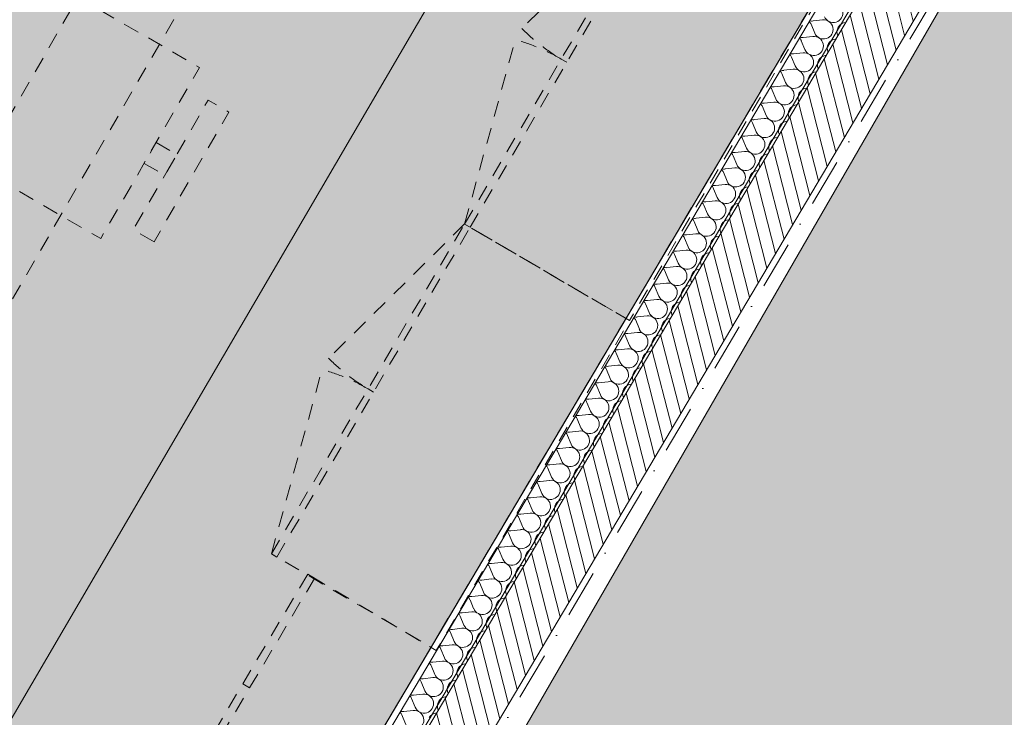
# Model space of a CAD drawing. Header units: millimetres. Extents: x -107151 to 48086, y -42122 to 26068.
# Tile 19 of 57: x -75794 to -72703, y -1169 to 1021. Entities that reach past the tile are written whole.
import ezdxf
from ezdxf.enums import TextEntityAlignment as Align

# ---------------------------------------------------------------- set-up
doc = ezdxf.new("R2010")
doc.units = ezdxf.units.MM
doc.header["$MEASUREMENT"] = 0
for name, pattern in [('! STR Pointille', [87.5, 50, -37.5]), ('! URB Limite propriété', [300, 150, -75, 0, -75]), ('Tirets petits', [125, 75, -50])]:
    doc.linetypes.add(name, pattern=pattern)
for name, color, linetype in [('01-STR_Dalles.ARCHI', 7, 'Continuous'), ('01-STR_Murs extérieurs.ARCHI', 7, 'Continuous'), ('03-SURFACE _ Utile.ARCHI', 7, 'Continuous'), ('04-SOE_Faux Plafond.ARCHI', 7, 'Continuous'), ('04-SOE_Revetement de sol.ARCHI', 7, 'Continuous'), ('05-INF _ COTATIONS.ARCHI', 7, 'Continuous'), ('06-REP _ EQUIP MOBI _ hors marché.ARCHI', 7, 'Continuous'), ('07-VRD_Terrain_Batiments.ARCHI', 7, 'Continuous'), ('Marques de Zone Archicad', 7, 'Continuous'), ('Nouveau_07-VRD_Terrain EDL_Parcelle.ARCHI', 7, 'Continuous')]:
    doc.layers.add(name, color=color, linetype=linetype)
doc.styles.add('STYLE_GENERE_1', font='arial.ttf')
doc.styles.add('STYLE_GENERE_2', font='arial.ttf')
doc.dimstyles.new('STYLE_GENERE__1', dxfattribs={"dimtxt": 75, "dimasz": 57, "dimexe": 0.18, "dimexo": 50, "dimgap": 0, "dimtad": 1, "dimlfac": 0.001, "dimzin": 0, "dimdsep": 46, "dimtxsty": 'STYLE_GENERE_1', "dimblk": 'ARROWHEAD_2', "dimblk1": 'ARROWHEAD_2', "dimblk2": 'ARROWHEAD_2', "dimcen": 0.09, "dimclrd": 256, "dimclre": 256, "dimclrt": 256, "dimazin": 0, "dimtfac": 1, "dimtdec": 4, "dimtmove": 0, "dimatfit": 3, "dimfxl": 0, "dimtolj": 1, "dimtzin": 0, "dimarcsym": 0})

# ---------------------------------------------------------------- blocks, each defined once
blk = doc.blocks.new('Dalle_1_1', base_point=(-76490.4, 21808.4))
at = {"layer": '01-STR_Dalles.ARCHI', "color": 7, "linetype": 'Continuous', "lineweight": 5, "flags": 128}
blk.add_lwpolyline([(-76490.4, 21808.4), (-87291.7, 4437.9), (-82006.1, 1387.3), (-82427.2, 536.8), (-75888.9, -3286.9), (-75794, -3342.4), (-72002.7, 3053.2), (-57796.5, -5182.2), (-57450.3, -5385.2), (-56247.6, -3332.7), (-54208.1, -4527.8), (-54717.7, -5397.6), (-55684.1, -4831.3), (-56368.8, -6019.3), (-56368.6, -6019.4), (-46020, -12001.9), (-45857.1, -11724.1), (-45699, -11816.7), (-44122.6, -12740.4), (-42483.4, -9942.8), (-41387.9, -10574.3), (-36023.4, -1555.2), (-50738.9, 6940.8), (-57097.2, 10611.7)], close=True, dxfattribs=at)
blk = doc.blocks.new('CCA GC TPE-PME & TI LCTI__1_1', base_point=(-78292.1, 4320))
at = {"layer": '03-SURFACE _ Utile.ARCHI', "linetype": 'Continuous', "lineweight": 0, "true_color": 0xffefb9}
h = blk.add_hatch(color=254, dxfattribs=at)
h.paths.add_polyline_path([(-82834.8, 11605.5), (-87291.7, 4437.9), (-82006.1, 1387.3), (-82427.2, 536.8), (-76535.8, -2908.6), (-76373.2, -2634.8), (-75726.8, -3013.5), (-72046.2, 3195.6), (-70860.3, 5219.9), (-77976.6, 9389.7), (-78719.2, 8122.4), (-80056.6, 8906), (-79589.1, 9703.7)])
h.paths.add_polyline_path([(-80239.1, 4373.2), (-80584.2, 4575.4), (-80382, 4920.5), (-80036.9, 4718.3)], flags=0)
h.paths.add_polyline_path([(-75455.7, 1570.4), (-75253.5, 1915.5), (-74908.4, 1713.3), (-75110.6, 1368.2)], flags=0)
at = {"layer": 'Marques de Zone Archicad', "color": 7, "lineweight": 5}
for tag, height, style, p in [('ROOM_NAME', 125, 'STYLE_GENERE_2', (-79033.5, 5286.6)), ('measuredAreaCode', 100, 'STYLE_GENERE_1', (-79151.3, 5088.1)), ('DUMMY_862', 100, 'STYLE_GENERE_1', (-79249.6, 4918)), ('DUMMY_864', 100, 'STYLE_GENERE_1', (-79347.8, 4747.9)), ('DUMMY_863', 100, 'STYLE_GENERE_1', (-78978.9, 4761.8)), ('ceilingHeightCode', 100, 'STYLE_GENERE_1', (-79446, 4577.8)), ('DUMMY_865', 100, 'STYLE_GENERE_1', (-79011.1, 4553.6)), ('DUMMY_861', 125, 'STYLE_GENERE_2', (-77059.6, 4175.5))]:
    blk.add_attdef(tag, text='', height=height, rotation=329.9997, dxfattribs=dict(at, style=style)).set_placement(p, align=Align.TOP_LEFT)
blk = doc.blocks.new('Dalle_5_1', base_point=(-75676.6, -3744.5))
at = {"layer": '07-VRD_Terrain_Batiments.ARCHI', "linetype": 'Continuous', "lineweight": 0, "true_color": 0x404040}
blk.add_hatch(color=250, dxfattribs=at).paths.add_polyline_path([(-75676.6, -3744.5), (-67765.8, -8311.8), (-64022.6, -1828.4), (-71933.4, 2738.9)])
at = {"layer": '07-VRD_Terrain_Batiments.ARCHI', "color": 7, "linetype": 'Continuous', "lineweight": 5, "flags": 128}
blk.add_lwpolyline([(-75676.6, -3744.5), (-67765.8, -8311.8), (-64022.6, -1828.4), (-71933.4, 2738.9)], close=True, dxfattribs=at)
blk = doc.blocks.new('Dalle_15_1', base_point=(-87291.7, 4437.9))
at = {"layer": '04-SOE_Faux Plafond.ARCHI', "color": 252, "linetype": 'Tirets petits', "lineweight": 5, "flags": 128}
blk.add_lwpolyline([(-87291.7, 4437.9), (-76490.4, 21808.4), (-36023.4, -1555.2), (-39156.1, -6822.1), (-43638.1, -4195.9), (-44805.9, -6188.9), (-44314, -6477.2), (-44986.5, -7624.8), (-50462.4, -4416.2), (-48205.6, -549), (-53358.6, 2470.3), (-55548, -1266), (-59721.9, 1179.7), (-57371.2, 5191.5), (-65453.9, 9927.5), (-66046.3, 8916.5), (-66364.8, 9103.1), (-66378.8, 9079.2), (-70895.3, 11725.6), (-70035.8, 13192.4), (-72449.2, 14601.8), (-72270.8, 14906.2), (-74211.7, 16044.4), (-75362.2, 14080.9), (-76599.5, 14805.9), (-79551.2, 9768.4), (-78213.9, 8984.8), (-77976.6, 9389.7), (-70980, 5290.4), (-70849, 5213.7), (-70849.1, 5213.6), (-69069.5, 4170.6), (-67197.9, 7365), (-63477.8, 5185.3), (-63466.2, 5205.2), (-60449.3, 3437.4), (-62205.2, 440.8), (-59959, -875.4), (-60086.5, -1092.9), (-59801.5, -1259.9), (-60953, -3225.2), (-70246.3, 2162.2), (-72041.8, 3203), (-73941.7, -2), (-75888.9, -3286.9), (-77581.8, -2296.9), (-82427.2, 536.8), (-82006.1, 1387.3)], close=True, dxfattribs=at)
blk = doc.blocks.new('Dalle_18_1', base_point=(-87291.7, 4437.9))
at = {"layer": '04-SOE_Revetement de sol.ARCHI', "color": 7, "linetype": 'Continuous', "lineweight": 5, "flags": 128}
blk.add_lwpolyline([(-70849, 5213.7), (-75727.3, -3013.2), (-75987.6, -2858.4), (-76372.1, -2633.1), (-76534.2, -2909.6), (-82427.2, 536.8), (-82006.1, 1387.3), (-87291.7, 4437.9)], dxfattribs=at)
blk = doc.blocks.new('*X345')
at = {"layer": '01-STR_Murs extérieurs.ARCHI', "color": 7, "linetype": 'Continuous', "lineweight": 5}
for p, q in [((-73273.8, 1020.4), (-73303.6, 1017.2)), ((-73298.2, 979.1), (-73309.7, 1006.8)), ((-73304.4, 968.8), (-73334.2, 965.5)), ((-73328.8, 927.5), (-73340.3, 955.2)), ((-73359.4, 875.9), (-73370.9, 903.6)), ((-73334.9, 917.2), (-73364.8, 913.9)), ((-73390, 824.3), (-73401.5, 852)), ((-73365.5, 865.6), (-73395.4, 862.3)), ((-73396.1, 814), (-73426, 810.7)), ((-73420.6, 772.7), (-73432.1, 800.4)), ((-73451.2, 721), (-73462.7, 748.8)), ((-73426.7, 762.3), (-73456.6, 759.1)), ((-73481.8, 669.4), (-73493.3, 697.2)), ((-73457.3, 710.7), (-73487.2, 707.5)), ((-73487.9, 659.1), (-73517.7, 655.9)), ((-73512.4, 617.8), (-73523.9, 645.5)), ((-73543, 566.2), (-73554.5, 593.9)), ((-73518.5, 607.5), (-73548.3, 604.3)), ((-73573.6, 514.6), (-73585.1, 542.3)), ((-73549.1, 555.9), (-73578.9, 552.6)), ((-73579.7, 504.3), (-73609.5, 501)), ((-73604.2, 463), (-73615.7, 490.7)), ((-73634.8, 411.4), (-73646.2, 439.1)), ((-73610.3, 452.7), (-73640.1, 449.4)), ((-73665.4, 359.8), (-73676.8, 387.5)), ((-73640.9, 401), (-73670.7, 397.8)), ((-73671.5, 349.4), (-73701.3, 346.2)), ((-73696, 308.1), (-73707.4, 335.9)), ((-73726.6, 256.5), (-73738, 284.3)), ((-73702.1, 297.8), (-73731.9, 294.6)), ((-73757.2, 204.9), (-73768.6, 232.6)), ((-73732.7, 246.2), (-73762.5, 243)), ((-73763.3, 194.6), (-73793.1, 191.3)), ((-73787.8, 153.3), (-73799.2, 181)), ((-73818.4, 101.7), (-73829.8, 129.4)), ((-73793.9, 143), (-73823.7, 139.7)), ((-73848.9, 50.1), (-73860.4, 77.8)), ((-73824.5, 91.4), (-73854.3, 88.1)), ((-73855.1, 39.8), (-73884.9, 36.5)), ((-73879.5, -1.5), (-73891, 26.2)), ((-73910.1, -53.2), (-73921.6, -25.4)), ((-73885.7, -11.9), (-73915.5, -15.1)), ((-73940.7, -104.8), (-73952.2, -77)), ((-73916.3, -63.5), (-73946.1, -66.7)), ((-73946.9, -115.1), (-73976.7, -118.3)), ((-73971.3, -156.4), (-73982.8, -128.7)), ((-74001.9, -208), (-74013.4, -180.3)), ((-73977.4, -166.7), (-74007.3, -169.9)), ((-74032.5, -259.6), (-74044, -231.9)), ((-74008, -218.3), (-74037.9, -221.6)), ((-74038.6, -269.9), (-74068.5, -273.2)), ((-74063.1, -311.2), (-74074.6, -283.5)), ((-74093.7, -362.8), (-74105.2, -335.1)), ((-74069.2, -321.5), (-74099.1, -324.8)), ((-74124.3, -414.4), (-74135.8, -386.7)), ((-74099.8, -373.2), (-74129.7, -376.4)), ((-74130.4, -424.8), (-74160.2, -428)), ((-74154.9, -466.1), (-74166.4, -438.3)), ((-74185.5, -517.7), (-74197, -489.9)), ((-74161, -476.4), (-74190.8, -479.6)), ((-74216.1, -569.3), (-74227.6, -541.6)), ((-74191.6, -528), (-74221.4, -531.2)), ((-74222.2, -579.6), (-74252, -582.9)), ((-74246.7, -620.9), (-74258.2, -593.2)), ((-74277.3, -672.5), (-74288.7, -644.8)), ((-74252.8, -631.2), (-74282.6, -634.5)), ((-74307.9, -724.1), (-74319.3, -696.4)), ((-74283.4, -682.8), (-74313.2, -686.1)), ((-74314, -734.4), (-74343.8, -737.7)), ((-74338.5, -775.7), (-74349.9, -748)), ((-74369.1, -827.3), (-74380.5, -799.6)), ((-74344.6, -786.1), (-74374.4, -789.3)), ((-74399.7, -879), (-74411.1, -851.2)), ((-74375.2, -837.7), (-74405, -840.9)), ((-74405.8, -889.3), (-74435.6, -892.5)), ((-74430.3, -930.6), (-74441.7, -902.9)), ((-74460.9, -982.2), (-74472.3, -954.5)), ((-74436.4, -940.9), (-74466.2, -944.1)), ((-74491.4, -1033.8), (-74502.9, -1006.1)), ((-74467, -992.5), (-74496.8, -995.8)), ((-74497.6, -1044.1), (-74527.4, -1047.4)), ((-74522, -1085.4), (-74533.5, -1057.7)), ((-74552.6, -1137), (-74564.1, -1109.3)), ((-74528.2, -1095.7), (-74558, -1099)), ((-74583.2, -1188.6), (-74594.7, -1160.9)), ((-74558.8, -1147.4), (-74588.6, -1150.6))]:
    blk.add_line(p, q, dxfattribs=at)
for centre, start, end in [((-73239.9, 1042.2), 202.4716, 96.2114), ((-73270.5, 990.6), 202.4716, 96.2114), ((-73337.4, 995.4), 22.4716, 42.3301), ((-73306.8, 1047), 256.3529, 276.2114), ((-73198.4, 982.7), 149.3415, 204.3045), ((-73198.4, 982.7), 94.3784, 149.3415), ((-73368, 943.8), 22.4716, 42.3301), ((-73337.4, 995.4), 256.3529, 276.2114), ((-73301.1, 939), 202.4716, 96.2114), ((-73229, 931.1), 94.3784, 149.3415), ((-73229, 931.1), 149.3415, 204.3045), ((-73398.6, 892.1), 22.4716, 42.3301), ((-73368, 943.8), 256.3529, 276.2114), ((-73331.7, 887.4), 202.4716, 96.2114), ((-73259.6, 879.5), 94.3784, 149.3415), ((-73362.3, 835.7), 202.4716, 96.2114), ((-73259.6, 879.5), 149.3415, 204.3045), ((-73429.2, 840.5), 22.4716, 42.3301), ((-73398.6, 892.1), 256.3529, 276.2114), ((-73290.2, 827.9), 149.3415, 204.3045), ((-73290.2, 827.9), 94.3784, 149.3415), ((-73459.8, 788.9), 22.4716, 42.3301), ((-73429.2, 840.5), 256.3529, 276.2114), ((-73392.9, 784.1), 202.4716, 96.2114), ((-73320.8, 776.3), 94.3784, 149.3415), ((-73320.8, 776.3), 149.3415, 204.3045), ((-73490.4, 737.3), 22.4716, 42.3301), ((-73459.8, 788.9), 256.3529, 276.2114), ((-73423.5, 732.5), 202.4716, 96.2114), ((-73351.4, 724.7), 94.3784, 149.3415), ((-73351.4, 724.7), 149.3415, 204.3045), ((-73521, 685.7), 22.4716, 42.3301), ((-73490.4, 737.3), 256.3529, 276.2114), ((-73454.1, 680.9), 202.4716, 96.2114), ((-73382, 673.1), 149.3415, 204.3045), ((-73382, 673.1), 94.3784, 149.3415), ((-73551.6, 634.1), 22.4716, 42.3301), ((-73521, 685.7), 256.3529, 276.2114), ((-73484.7, 629.3), 202.4716, 96.2114), ((-73412.6, 621.4), 94.3784, 149.3415), ((-73412.6, 621.4), 149.3415, 204.3045), ((-73582.2, 582.5), 22.4716, 42.3301), ((-73551.6, 634.1), 256.3529, 276.2114), ((-73515.3, 577.7), 202.4716, 96.2114), ((-73443.2, 569.8), 94.3784, 149.3415), ((-73443.2, 569.8), 149.3415, 204.3045), ((-73612.8, 530.9), 22.4716, 42.3301), ((-73582.2, 582.5), 256.3529, 276.2114), ((-73545.9, 526.1), 202.4716, 96.2114), ((-73473.8, 518.2), 149.3415, 204.3045), ((-73473.8, 518.2), 94.3784, 149.3415), ((-73643.4, 479.2), 22.4716, 42.3301), ((-73612.8, 530.9), 256.3529, 276.2114), ((-73576.5, 474.4), 202.4716, 96.2114), ((-73504.4, 466.6), 94.3784, 149.3415), ((-73504.4, 466.6), 149.3415, 204.3045), ((-73674, 427.6), 22.4716, 42.3301), ((-73643.4, 479.2), 256.3529, 276.2114), ((-73607.1, 422.8), 202.4716, 96.2114), ((-73535, 415), 94.3784, 149.3415), ((-73535, 415), 149.3415, 204.3045), ((-73704.6, 376), 22.4716, 42.3301), ((-73674, 427.6), 256.3529, 276.2114), ((-73637.7, 371.2), 202.4716, 96.2114), ((-73565.6, 363.4), 149.3415, 204.3045), ((-73565.6, 363.4), 94.3784, 149.3415), ((-73735.2, 324.4), 22.4716, 42.3301), ((-73704.6, 376), 256.3529, 276.2114), ((-73668.3, 319.6), 202.4716, 96.2114), ((-73596.2, 311.8), 94.3784, 149.3415), ((-73596.2, 311.8), 149.3415, 204.3045), ((-73765.8, 272.8), 22.4716, 42.3301), ((-73735.2, 324.4), 256.3529, 276.2114), ((-73698.8, 268), 202.4716, 96.2114), ((-73626.8, 260.1), 94.3784, 149.3415), ((-73626.8, 260.1), 149.3415, 204.3045), ((-73796.4, 221.2), 22.4716, 42.3301), ((-73765.8, 272.8), 256.3529, 276.2114), ((-73729.4, 216.4), 202.4716, 96.2114), ((-73657.4, 208.5), 149.3415, 204.3045), ((-73657.4, 208.5), 94.3784, 149.3415), ((-73826.9, 169.6), 22.4716, 42.3301), ((-73796.4, 221.2), 256.3529, 276.2114), ((-73760, 164.8), 202.4716, 96.2114), ((-73688, 156.9), 94.3784, 149.3415), ((-73688, 156.9), 149.3415, 204.3045), ((-73857.5, 117.9), 22.4716, 42.3301), ((-73826.9, 169.6), 256.3529, 276.2114), ((-73790.6, 113.2), 202.4716, 96.2114), ((-73718.6, 105.3), 94.3784, 149.3415), ((-73718.6, 105.3), 149.3415, 204.3045), ((-73888.1, 66.3), 22.4716, 42.3301), ((-73857.5, 117.9), 256.3529, 276.2114), ((-73821.2, 61.5), 202.4716, 96.2114), ((-73749.2, 53.7), 149.3415, 204.3045), ((-73749.2, 53.7), 94.3784, 149.3415), ((-73918.7, 14.7), 22.4716, 42.3301), ((-73888.1, 66.3), 256.3529, 276.2114), ((-73851.8, 9.9), 202.4716, 96.2114), ((-73779.7, 2.1), 94.3784, 149.3415), ((-73779.7, 2.1), 149.3415, 204.3045), ((-73949.3, -36.9), 22.4716, 42.3301), ((-73918.7, 14.7), 256.3529, 276.2114), ((-73882.4, -41.7), 202.4716, 96.2114), ((-73810.3, -49.5), 94.3784, 149.3415), ((-73810.3, -49.5), 149.3415, 204.3045), ((-73979.9, -88.5), 22.4716, 42.3301), ((-73949.3, -36.9), 256.3529, 276.2114), ((-73913, -93.3), 202.4716, 96.2114), ((-73840.9, -101.1), 149.3415, 204.3045), ((-73840.9, -101.1), 94.3784, 149.3415), ((-74010.5, -140.1), 22.4716, 42.3301), ((-73979.9, -88.5), 256.3529, 276.2114), ((-73943.6, -144.9), 202.4716, 96.2114), ((-73871.5, -152.8), 94.3784, 149.3415), ((-73871.5, -152.8), 149.3415, 204.3045), ((-74041.1, -191.7), 22.4716, 42.3301), ((-74010.5, -140.1), 256.3529, 276.2114), ((-73974.2, -196.5), 202.4716, 96.2114), ((-73902.1, -204.4), 94.3784, 149.3415), ((-73902.1, -204.4), 149.3415, 204.3045), ((-74071.7, -243.3), 22.4716, 42.3301), ((-74041.1, -191.7), 256.3529, 276.2114), ((-74004.8, -248.1), 202.4716, 96.2114), ((-73932.7, -256), 149.3415, 204.3045), ((-73932.7, -256), 94.3784, 149.3415), ((-74102.3, -295), 22.4716, 42.3301), ((-74071.7, -243.3), 256.3529, 276.2114), ((-74035.4, -299.7), 202.4716, 96.2114), ((-73963.3, -307.6), 94.3784, 149.3415), ((-73963.3, -307.6), 149.3415, 204.3045), ((-74132.9, -346.6), 22.4716, 42.3301), ((-74102.3, -295), 256.3529, 276.2114), ((-74066, -351.4), 202.4716, 96.2114), ((-73993.9, -359.2), 94.3784, 149.3415), ((-73993.9, -359.2), 149.3415, 204.3045), ((-74163.5, -398.2), 22.4716, 42.3301), ((-74132.9, -346.6), 256.3529, 276.2114), ((-74096.6, -403), 202.4716, 96.2114), ((-74024.5, -410.8), 149.3415, 204.3045), ((-74024.5, -410.8), 94.3784, 149.3415), ((-74194.1, -449.8), 22.4716, 42.3301), ((-74163.5, -398.2), 256.3529, 276.2114), ((-74127.2, -454.6), 202.4716, 96.2114), ((-74055.1, -462.4), 94.3784, 149.3415), ((-74055.1, -462.4), 149.3415, 204.3045), ((-74224.7, -501.4), 22.4716, 42.3301), ((-74194.1, -449.8), 256.3529, 276.2114), ((-74157.8, -506.2), 202.4716, 96.2114), ((-74085.7, -514.1), 94.3784, 149.3415), ((-74085.7, -514.1), 149.3415, 204.3045), ((-74255.3, -553), 22.4716, 42.3301), ((-74224.7, -501.4), 256.3529, 276.2114), ((-74188.4, -557.8), 202.4716, 96.2114), ((-74116.3, -565.7), 149.3415, 204.3045), ((-74116.3, -565.7), 94.3784, 149.3415), ((-74285.9, -604.6), 22.4716, 42.3301), ((-74255.3, -553), 256.3529, 276.2114), ((-74219, -609.4), 202.4716, 96.2114), ((-74146.9, -617.3), 149.3415, 204.3045), ((-74146.9, -617.3), 94.3784, 149.3415), ((-74316.5, -656.3), 22.4716, 42.3301), ((-74285.9, -604.6), 256.3529, 276.2114), ((-74249.6, -661), 202.4716, 96.2114), ((-74177.5, -668.9), 94.3784, 149.3415), ((-74177.5, -668.9), 149.3415, 204.3045), ((-74347.1, -707.9), 22.4716, 42.3301), ((-74316.5, -656.3), 256.3529, 276.2114), ((-74280.2, -712.7), 202.4716, 96.2114), ((-74208.1, -720.5), 149.3415, 204.3045), ((-74208.1, -720.5), 94.3784, 149.3415), ((-74377.7, -759.5), 22.4716, 42.3301), ((-74347.1, -707.9), 256.3529, 276.2114), ((-74310.7, -764.3), 202.4716, 96.2114), ((-74238.7, -772.1), 149.3415, 204.3045), ((-74238.7, -772.1), 94.3784, 149.3415), ((-74408.3, -811.1), 22.4716, 42.3301), ((-74377.7, -759.5), 256.3529, 276.2114), ((-74341.3, -815.9), 202.4716, 96.2114), ((-74269.3, -823.7), 94.3784, 149.3415), ((-74269.3, -823.7), 149.3415, 204.3045), ((-74438.9, -862.7), 22.4716, 42.3301), ((-74408.3, -811.1), 256.3529, 276.2114), ((-74371.9, -867.5), 202.4716, 96.2114), ((-74299.9, -875.3), 149.3415, 204.3045), ((-74299.9, -875.3), 94.3784, 149.3415), ((-74469.4, -914.3), 22.4716, 42.3301), ((-74438.9, -862.7), 256.3529, 276.2114), ((-74402.5, -919.1), 202.4716, 96.2114), ((-74330.5, -927), 149.3415, 204.3045), ((-74330.5, -927), 94.3784, 149.3415), ((-74500, -965.9), 22.4716, 42.3301), ((-74469.4, -914.3), 256.3529, 276.2114), ((-74433.1, -970.7), 202.4716, 96.2114), ((-74361.1, -978.6), 94.3784, 149.3415), ((-74361.1, -978.6), 149.3415, 204.3045), ((-74530.6, -1017.5), 22.4716, 42.3301), ((-74500, -965.9), 256.3529, 276.2114), ((-74463.7, -1022.3), 202.4716, 96.2114), ((-74391.7, -1030.2), 149.3415, 204.3045), ((-74391.7, -1030.2), 94.3784, 149.3415), ((-74561.2, -1069.2), 22.4716, 42.3301), ((-74530.6, -1017.5), 256.3529, 276.2114), ((-74494.3, -1073.9), 202.4716, 96.2114), ((-74422.2, -1081.8), 149.3415, 204.3045), ((-74422.2, -1081.8), 94.3784, 149.3415), ((-74591.8, -1120.8), 22.4716, 42.3301), ((-74561.2, -1069.2), 256.3529, 276.2114), ((-74524.9, -1125.6), 202.4716, 96.2114), ((-74452.8, -1133.4), 94.3784, 149.3415), ((-74452.8, -1133.4), 149.3415, 204.3045), ((-74622.4, -1172.4), 22.4716, 42.3301), ((-74591.8, -1120.8), 256.3529, 276.2114), ((-74555.5, -1177.2), 202.4716, 96.2114), ((-74483.4, -1185), 94.3784, 149.3415)]:
    blk.add_arc(centre, 30, start, end, dxfattribs=at)
blk = doc.blocks.new('Mur_100_1', base_point=(-72041.8, 3203))
at = {"layer": '01-STR_Murs extérieurs.ARCHI', "linetype": 'Continuous', "lineweight": 0, "true_color": 0x000000}
h = blk.add_hatch(dxfattribs=at)
h.set_pattern_fill('Hachure_simple_0001', color=18, style=0, pattern_type=2)
h.set_pattern_definition([(104.34148, (0, 0), (36.331375, 9.288768), [])])
h.paths.add_polyline_path([(-72091, 2884.8), (-75785.3, -3347.5), (-75629.9, -3438.4), (-71935.2, 2794.5)])
at = {"layer": '01-STR_Murs extérieurs.ARCHI', "color": 7, "linetype": 'Continuous', "lineweight": 5}
for p, q in [((-75871.6, -3297), (-72085.7, 3089.8)), ((-75785.3, -3347.5), (-72091, 2884.8))]:
    blk.add_line(p, q, dxfattribs=at)
at = {"layer": '01-STR_Murs extérieurs.ARCHI', "color": 7, "linetype": 'Continuous', "lineweight": 5, "flags": 128}
for points in [[(-72052, 3185.8), (-75726.8, -3013.5)], [(-75629.9, -3438.4), (-71935.2, 2794.5)]]:
    blk.add_lwpolyline(points, dxfattribs=at)
at = {"layer": '01-STR_Murs extérieurs.ARCHI', "color": 7, "lineweight": 5}
blk.add_blockref('*X345', (0, 0), dxfattribs=at)
blk = doc.blocks.new('Poste de travail de bureau unique 27[19]_1', base_point=(-76603.4, 382.6))
at = {"layer": '06-REP _ EQUIP MOBI _ hors marché.ARCHI', "color": 252, "linetype": '! STR Pointille', "lineweight": 5, "flags": 128}
for points in [[(-76603.4, 382.6), (-75803.4, 1768.2), (-75110.6, 1368.2), (-75910.6, -17.4)], [(-75921.1, 554.4), (-75611.1, 1091.4), (-75230, 871.4), (-75540, 334.4)], [(-75372.6, 324.4), (-75437.6, 361.9), (-75202.6, 768.9), (-75137.6, 731.4)], [(-75366.3, 635.4), (-75301.3, 597.9), (-75338.8, 532.9), (-75403.8, 570.4)]]:
    blk.add_lwpolyline(points, close=True, dxfattribs=at)
blk = doc.blocks.new('Armoire 01 27[103]_1', base_point=(-75004, -655.4))
at = {"layer": '06-REP _ EQUIP MOBI _ hors marché.ARCHI', "color": 252, "linetype": '! STR Pointille', "lineweight": 5}
for p, q in [((-74397.4, 380), (-74824.3, -41.6)), ((-74986.8, -665.5), (-74380.1, 369.8)), ((-75004, -655.4), (-74845, -76.9)), ((-74700.7, -137.7), (-74683.4, -147.8)), ((-75004, -655.4), (-74986.8, -665.5))]:
    blk.add_line(p, q, dxfattribs=at)
at = {"layer": '06-REP _ EQUIP MOBI _ hors marché.ARCHI', "color": 252, "linetype": '! STR Pointille', "lineweight": 5, "flags": 128}
blk.add_lwpolyline([(-75004, -655.4), (-74397.4, 380), (-73879.7, 76.6), (-74486.3, -958.7)], close=True, dxfattribs=at)
at = {"layer": '06-REP _ EQUIP MOBI _ hors marché.ARCHI', "color": 252, "linetype": '! STR Pointille', "lineweight": 5}
for centre, start, end in [((-74397.4, 380), 224.632, 239.632), ((-75004, -655.4), 59.632, 74.632)]:
    blk.add_arc(centre, 600, start, end, dxfattribs=at)
blk = doc.blocks.new('Armoire 01 27[104]_1', base_point=(-74397.4, 380))
at = {"layer": '06-REP _ EQUIP MOBI _ hors marché.ARCHI', "color": 252, "linetype": '! STR Pointille', "lineweight": 5}
for p, q in [((-74380.1, 369.8), (-73773.4, 1405.2)), ((-73790.7, 1415.3), (-74217.7, 993.8)), ((-74397.4, 380), (-74238.4, 958.5)), ((-74094, 897.6), (-74076.8, 887.5)), ((-74397.4, 380), (-74380.1, 369.8))]:
    blk.add_line(p, q, dxfattribs=at)
at = {"layer": '06-REP _ EQUIP MOBI _ hors marché.ARCHI', "color": 252, "linetype": '! STR Pointille', "lineweight": 5, "flags": 128}
blk.add_lwpolyline([(-74397.4, 380), (-73790.7, 1415.3), (-73273, 1112), (-73879.7, 76.6)], close=True, dxfattribs=at)
at = {"layer": '06-REP _ EQUIP MOBI _ hors marché.ARCHI', "color": 252, "linetype": '! STR Pointille', "lineweight": 5}
for centre, start, end in [((-73790.7, 1415.3), 224.632, 239.632), ((-74397.4, 380), 59.632, 74.632)]:
    blk.add_arc(centre, 600, start, end, dxfattribs=at)
blk = doc.blocks.new('Casiers 27[105]_1', base_point=(-74890.2, -719.7))
at = {"layer": '06-REP _ EQUIP MOBI _ hors marché.ARCHI', "color": 252, "linetype": '! STR Pointille', "lineweight": 5}
for p, q in [((-74868.7, -732.4), (-75480.2, -1764.9)), ((-74890.2, -719.7), (-74868.7, -732.4)), ((-75094, -1063.8), (-75072.5, -1076.6)), ((-75297.9, -1408), (-75276.4, -1420.7))]:
    blk.add_line(p, q, dxfattribs=at)
at = {"layer": '06-REP _ EQUIP MOBI _ hors marché.ARCHI', "color": 252, "linetype": '! STR Pointille', "lineweight": 5, "flags": 128}
blk.add_lwpolyline([(-74890.2, -719.7), (-75501.7, -1752.2), (-75114.5, -1981.5), (-74503, -949)], close=True, dxfattribs=at)
blk = doc.blocks.new('*D817')
at = {"layer": '05-INF _ COTATIONS.ARCHI', "color": 251, "linetype": 'Continuous', "lineweight": 5, "true_color": 0x666666}
for p, q in [((-86999.3, 4944.4), (-81713.7, 1893.9)), ((-81741.9, 1845.2), (-81685.6, 1942.6)), ((-81676.3, 1915.5), (-81751.2, 1872.2)), ((-81713.7, 1893.9), (-75098.2, -1924.3)), ((-75126.3, -1973), (-75070.1, -1875.5)), ((-75135.7, -1945.9), (-75060.7, -1902.6)), ((-75098.2, -1924.3), (-75066.4, -1942.6))]:
    blk.add_line(p, q, dxfattribs=at)
at = {"layer": '05-INF _ COTATIONS.ARCHI', "color": 251, "lineweight": 5, "true_color": 0x666666, "insert": (-78485.2, 47.8), "char_height": 75, "attachment_point": 7, "rotation": 330.0088, "style": 'STYLE_GENERE_1'}
blk.add_mtext('\\A1;{\\pql;\\fArial|b0|i0|c0|p0;\\W1.000000;7,64}', dxfattribs=at)
blk = doc.blocks.new('ARROWHEAD_2')
at = {"color": 0, "linetype": 'Continuous', "lineweight": 0}
for p, q in [((-0.378, -0.655), (0.378, 0.655)), ((0, 0), (-1, 0))]:
    blk.add_line(p, q, dxfattribs=at)
blk = doc.blocks.new('*D818')
at = {"layer": '05-INF _ COTATIONS.ARCHI', "color": 251, "linetype": 'Continuous', "lineweight": 5, "true_color": 0x666666}
for p, q in [((-71722.7, 5724.1), (-71819.8, 5780.9)), ((-71749.8, 5714.9), (-71792.7, 5790.1)), ((-71771.2, 5752.5), (-71752.7, 5784.2)), ((-76759.8, -2777.6), (-71771.2, 5752.5)), ((-76711.2, -2806), (-76808.3, -2749.2)), ((-76781.2, -2740), (-76738.3, -2815.3)), ((-76778.3, -2809.3), (-76759.8, -2777.6))]:
    blk.add_line(p, q, dxfattribs=at)
at = {"layer": '05-INF _ COTATIONS.ARCHI', "color": 251, "lineweight": 5, "true_color": 0x666666, "insert": (-74329, 1408.6), "char_height": 75, "attachment_point": 7, "rotation": 59.6805, "style": 'STYLE_GENERE_1'}
blk.add_mtext('\\A1;{\\pql;\\fArial|b0|i0|c0|p0;\\W1.000000;9,88}', dxfattribs=at)

msp = doc.modelspace()

# ---------------------------------------------------------------- linework, layer by layer
at = {"layer": '03-SURFACE _ Utile.ARCHI', "color": 254, "linetype": 'Continuous', "lineweight": 0, "true_color": 0xffefb9, "flags": 128}
msp.add_lwpolyline([(-82834.782, 11605.461), (-87291.697, 4437.903), (-82006.099, 1387.343), (-82427.232, 536.761), (-76535.804, -2908.601), (-76373.154, -2634.78), (-75726.834, -3013.489), (-72046.225, 3195.598), (-70860.272, 5219.873), (-77976.636, 9389.675), (-78719.211, 8122.365), (-80056.552, 8905.974), (-79589.135, 9703.688)], close=True, dxfattribs=at)
at = {"layer": 'Nouveau_07-VRD_Terrain EDL_Parcelle.ARCHI', "color": 1, "linetype": '! URB Limite propriété', "lineweight": 15, "flags": 128}
msp.add_lwpolyline([(-75754.012, -3686.305), (-71932.52, 2759.858), (-40270.65, -15542.463)], dxfattribs=at)

# ---------------------------------------------------------------- block references
at = {"layer": '01-STR_Dalles.ARCHI', "color": 7, "linetype": 'Continuous', "lineweight": 5}
msp.add_blockref('Dalle_1_1', (-76490.431, 21808.373), dxfattribs=at)
at = {"layer": '01-STR_Murs extérieurs.ARCHI', "color": 7, "lineweight": 5}
msp.add_blockref('Mur_100_1', (-72041.81, 3203.045), dxfattribs=at)
at = {"layer": '03-SURFACE _ Utile.ARCHI', "color": 7, "linetype": 'Continuous', "lineweight": 5}
msp.add_blockref('CCA GC TPE-PME & TI LCTI__1_1', (-78292.053, 4320.025), dxfattribs=at)
at = {"layer": '04-SOE_Faux Plafond.ARCHI', "color": 252, "linetype": 'Tirets petits', "lineweight": 5}
msp.add_blockref('Dalle_15_1', (-87291.697, 4437.903), dxfattribs=at)
at = {"layer": '04-SOE_Revetement de sol.ARCHI', "color": 7, "linetype": 'Continuous', "lineweight": 5}
msp.add_blockref('Dalle_18_1', (-87291.697, 4437.903), dxfattribs=at)
at = {"layer": '06-REP _ EQUIP MOBI _ hors marché.ARCHI', "color": 252, "linetype": '! STR Pointille', "lineweight": 5}
for name, p in [('Poste de travail de bureau unique 27[19]_1', (-76603.421, 382.566)), ('Armoire 01 27[104]_1', (-74397.364, 379.958)), ('Armoire 01 27[103]_1', (-75004.026, -655.398)), ('Casiers 27[105]_1', (-74890.222, -719.657))]:
    msp.add_blockref(name, p, dxfattribs=at)
at = {"layer": '07-VRD_Terrain_Batiments.ARCHI', "color": 7, "linetype": 'Continuous', "lineweight": 5}
msp.add_blockref('Dalle_5_1', (-75676.611, -3744.468), dxfattribs=at)

# ---------------------------------------------------------------- dimensions: what is measured, and where the dimension line sits
at = {"layer": '05-INF _ COTATIONS.ARCHI', "color": 251, "linetype": 'Continuous', "lineweight": 5, "true_color": 0x666666}
for base, p1, p2, angle, picture, middle, turn in [((-71771.244, 5752.522), (-76535.804, -2908.601), (-70775.718, 5170.329), 59.680505, '*D818', (-74312.336, 1511.358), 59.680505), ((-75098.186, -1924.254), (-82006.099, 1387.343), (-75726.834, -3013.489), 330.00879, '*D817', (-78382.324, 31.788), 330.00879)]:
    dim = msp.add_linear_dim(base=base, p1=p1, p2=p2, angle=angle, dimstyle='STYLE_GENERE__1', dxfattribs=at)
    dim.commit()
    dim.dimension.update_dxf_attribs({"geometry": picture, "text_midpoint": middle, "dimtype": 160, "text_rotation": turn})

doc.saveas('drawing.dxf')
